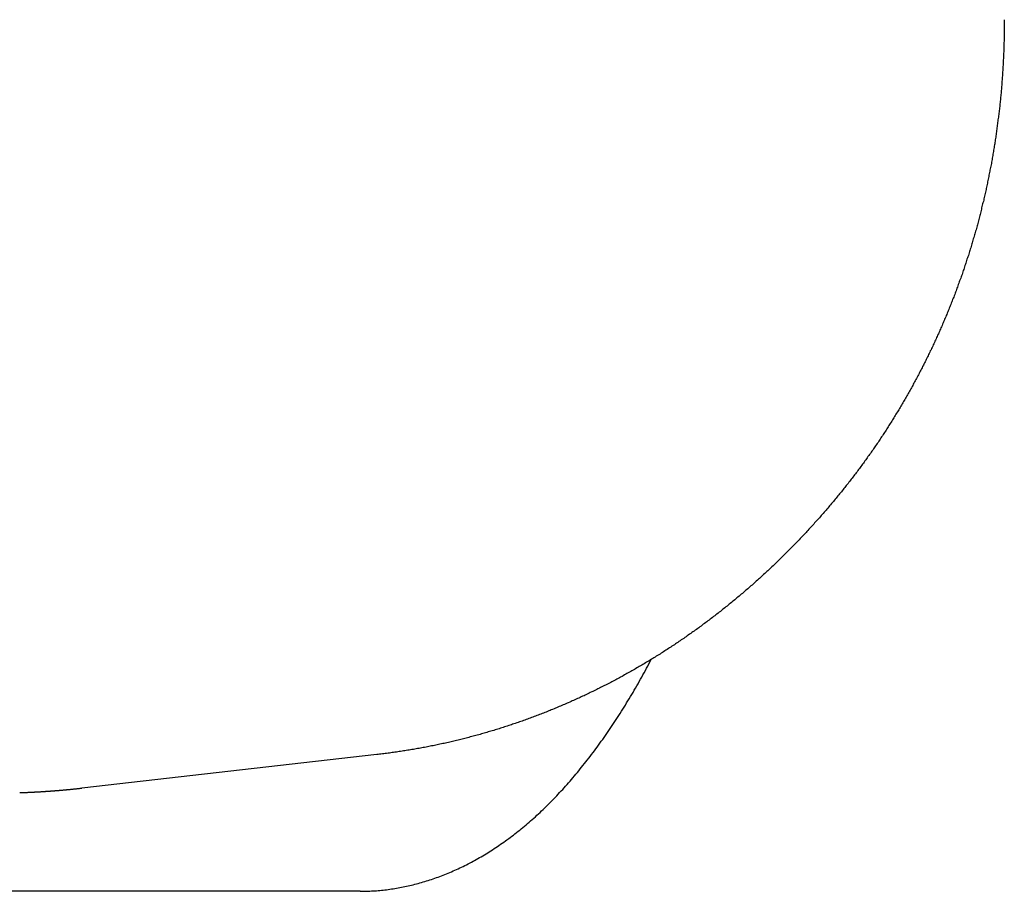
# Model space of a CAD drawing. Extents: x 668 to 3164, y 1007 to 2724.
# Tile 30 of 152: x 971.31 to 977.09, y 2157.6 to 2162.72. Entities that reach past the tile are written whole.
import ezdxf

# ---------------------------------------------------------------- set-up
doc = ezdxf.new("R2010")
doc.units = 0
doc.layers.add('KF_GRAVIS_12_RIGHT', color=7, linetype='CONTINUOUS')

# ---------------------------------------------------------------- blocks, each defined once
blk = doc.blocks.new('*U16')
at = {"layer": 'KF_GRAVIS_12_RIGHT'}
for p, q in [((144.4776, -94.6974), (142.7484, -94.894)), ((144.3803, -95.5), (140.8468, -95.5))]:
    blk.add_line(p, q, dxfattribs=at)
for points in [[(148.16, -90.3832, 0), (148.16, -90.391, 0), (148.16, -90.3989, 0), (148.16, -90.4068, 0), (148.16, -90.4147, 0), (148.16, -90.4225, 0), (148.16, -90.4304, 0), (148.16, -90.4383, 0), (148.16, -90.4461, 0), (148.16, -90.454, 0), (148.16, -90.4619, 0), (148.159, -90.4697, 0), (148.159, -90.4776, 0), (148.159, -90.4854, 0), (148.159, -90.4933, 0), (148.159, -90.5012, 0), (148.159, -90.509, 0), (148.158, -90.5169, 0), (148.158, -90.5248, 0), (148.158, -90.5326, 0), (148.158, -90.5405, 0), (148.157, -90.5483, 0), (148.157, -90.5562, 0), (148.157, -90.5641, 0), (148.157, -90.5719, 0), (148.156, -90.5798, 0), (148.156, -90.5876, 0), (148.156, -90.5955, 0), (148.155, -90.6033, 0), (148.155, -90.6112, 0), (148.154, -90.619, 0), (148.154, -90.6269, 0), (148.154, -90.6347, 0), (148.153, -90.6426, 0), (148.153, -90.6504, 0), (148.152, -90.6583, 0), (148.152, -90.6661, 0), (148.151, -90.674, 0), (148.151, -90.6818, 0), (148.15, -90.6897, 0), (148.15, -90.6975, 0), (148.149, -90.7054, 0), (148.149, -90.7132, 0), (148.148, -90.721, 0), (148.148, -90.7289, 0), (148.147, -90.7367, 0), (148.146, -90.7445, 0), (148.146, -90.7524, 0), (148.145, -90.7602, 0), (148.145, -90.768, 0), (148.144, -90.7759, 0), (148.143, -90.7837, 0), (148.143, -90.7915, 0), (148.142, -90.7994, 0), (148.141, -90.8072, 0), (148.141, -90.815, 0), (148.14, -90.8228, 0), (148.139, -90.8307, 0), (148.138, -90.8385, 0), (148.138, -90.8463, 0), (148.137, -90.8541, 0), (148.136, -90.8619, 0), (148.135, -90.8697, 0), (148.134, -90.8775, 0), (148.134, -90.8854, 0), (148.133, -90.8932, 0), (148.132, -90.901, 0), (148.131, -90.9088, 0), (148.13, -90.9166, 0), (148.129, -90.9244, 0), (148.128, -90.9322, 0), (148.127, -90.94, 0), (148.126, -90.9478, 0), (148.125, -90.9556, 0), (148.124, -90.9634, 0), (148.123, -90.9712, 0), (148.122, -90.979, 0), (148.121, -90.9867, 0), (148.12, -90.9945, 0), (148.119, -91.0023, 0), (148.118, -91.0101, 0), (148.117, -91.0179, 0), (148.116, -91.0257, 0), (148.115, -91.0334, 0), (148.114, -91.0412, 0), (148.113, -91.049, 0), (148.112, -91.0568, 0), (148.111, -91.0645, 0), (148.11, -91.0723, 0), (148.108, -91.0801, 0), (148.107, -91.0878, 0), (148.106, -91.0956, 0), (148.105, -91.1033, 0), (148.104, -91.1111, 0), (148.102, -91.1188, 0), (148.101, -91.1266, 0), (148.1, -91.1343, 0), (148.099, -91.1421, 0), (148.097, -91.1498, 0), (148.096, -91.1576, 0), (148.095, -91.1653, 0), (148.093, -91.173, 0), (148.092, -91.1808, 0), (148.091, -91.1885, 0), (148.089, -91.1962, 0), (148.088, -91.204, 0), (148.087, -91.2117, 0), (148.085, -91.2194, 0), (148.084, -91.2271, 0), (148.082, -91.2348, 0), (148.081, -91.2426, 0), (148.079, -91.2503, 0), (148.078, -91.258, 0), (148.076, -91.2657, 0), (148.075, -91.2734, 0), (148.073, -91.2811, 0), (148.072, -91.2888, 0), (148.07, -91.2965, 0), (148.069, -91.3042, 0), (148.067, -91.3119, 0), (148.066, -91.3195, 0), (148.064, -91.3272, 0), (148.062, -91.3349, 0), (148.061, -91.3426, 0), (148.059, -91.3503, 0), (148.058, -91.3579, 0), (148.056, -91.3656, 0), (148.054, -91.3733, 0), (148.053, -91.3809, 0), (148.051, -91.3886, 0), (148.049, -91.3962, 0), (148.047, -91.4039, 0), (148.046, -91.4116, 0), (148.044, -91.4192, 0), (148.042, -91.4268, 0), (148.04, -91.4345, 0), (148.039, -91.4421, 0), (148.037, -91.4498, 0), (148.035, -91.4574, 0), (148.033, -91.465, 0), (148.031, -91.4726, 0), (148.029, -91.4803, 0), (148.027, -91.4879, 0), (148.026, -91.4955, 0), (148.024, -91.5031, 0), (148.022, -91.5107, 0), (148.02, -91.5183, 0), (148.018, -91.5259, 0), (148.016, -91.5335, 0), (148.014, -91.5411, 0), (148.012, -91.5487, 0), (148.01, -91.5563, 0), (148.008, -91.5639, 0), (148.006, -91.5714, 0), (148.004, -91.579, 0), (148.002, -91.5866, 0), (148, -91.5941, 0), (147.998, -91.6017, 0), (147.996, -91.6093, 0), (147.994, -91.6168, 0), (147.991, -91.6244, 0), (147.989, -91.6319, 0), (147.987, -91.6395, 0), (147.985, -91.647, 0), (147.983, -91.6545, 0), (147.981, -91.6621, 0), (147.978, -91.6696, 0), (147.976, -91.6771, 0), (147.974, -91.6847, 0), (147.972, -91.6922, 0), (147.97, -91.6997, 0), (147.967, -91.7072, 0), (147.965, -91.7147, 0), (147.963, -91.7222, 0), (147.96, -91.7297, 0), (147.958, -91.7372, 0), (147.956, -91.7447, 0), (147.953, -91.7522, 0), (147.951, -91.7596, 0), (147.949, -91.7671, 0), (147.946, -91.7746, 0), (147.944, -91.782, 0), (147.941, -91.7895, 0), (147.939, -91.797, 0), (147.937, -91.8044, 0), (147.934, -91.8119, 0), (147.932, -91.8193, 0), (147.929, -91.8267, 0), (147.927, -91.8342, 0), (147.924, -91.8416, 0), (147.922, -91.849, 0), (147.919, -91.8565, 0), (147.917, -91.8639, 0), (147.914, -91.8713, 0), (147.912, -91.8787, 0), (147.909, -91.8861, 0), (147.906, -91.8935, 0), (147.904, -91.9009, 0), (147.901, -91.9083, 0), (147.898, -91.9157, 0), (147.896, -91.923, 0), (147.893, -91.9304, 0), (147.89, -91.9378, 0), (147.888, -91.9452, 0), (147.885, -91.9525, 0), (147.882, -91.9599, 0), (147.88, -91.9672, 0), (147.877, -91.9746, 0), (147.874, -91.9819, 0), (147.871, -91.9892, 0), (147.869, -91.9966, 0), (147.866, -92.0039, 0), (147.863, -92.0112, 0), (147.86, -92.0185, 0), (147.857, -92.0258, 0), (147.854, -92.0331, 0), (147.852, -92.0404, 0), (147.849, -92.0477, 0), (147.846, -92.055, 0), (147.843, -92.0623, 0), (147.84, -92.0696, 0), (147.837, -92.0768, 0), (147.834, -92.0841, 0), (147.831, -92.0914, 0), (147.828, -92.0986, 0), (147.825, -92.1059, 0), (147.822, -92.1131, 0), (147.819, -92.1204, 0), (147.816, -92.1276, 0), (147.813, -92.1348, 0), (147.81, -92.1421, 0), (147.807, -92.1493, 0), (147.804, -92.1565, 0), (147.801, -92.1637, 0), (147.798, -92.1709, 0), (147.795, -92.1781, 0), (147.792, -92.1853, 0), (147.788, -92.1925, 0), (147.785, -92.1996, 0), (147.782, -92.2068, 0), (147.779, -92.214, 0), (147.776, -92.2211, 0), (147.773, -92.2283, 0), (147.769, -92.2354, 0), (147.766, -92.2426, 0), (147.763, -92.2497, 0), (147.76, -92.2568, 0), (147.756, -92.264, 0), (147.753, -92.2711, 0), (147.75, -92.2782, 0), (147.746, -92.2853, 0), (147.743, -92.2924, 0), (147.74, -92.2995, 0), (147.736, -92.3066, 0), (147.733, -92.3137, 0), (147.73, -92.3207, 0), (147.726, -92.3278, 0), (147.723, -92.3349, 0), (147.72, -92.3419, 0), (147.716, -92.349, 0), (147.713, -92.356, 0), (147.709, -92.3631, 0), (147.706, -92.3701, 0), (147.702, -92.3771, 0), (147.699, -92.3841, 0), (147.695, -92.3911, 0), (147.692, -92.3982, 0), (147.688, -92.4052, 0), (147.685, -92.4121, 0), (147.681, -92.4191, 0), (147.678, -92.4261, 0), (147.674, -92.4331, 0), (147.67, -92.44, 0), (147.667, -92.447, 0), (147.663, -92.454, 0), (147.66, -92.4609, 0), (147.656, -92.4678, 0), (147.652, -92.4748, 0), (147.649, -92.4817, 0), (147.645, -92.4886, 0), (147.641, -92.4955, 0), (147.637, -92.5024, 0), (147.634, -92.5093, 0), (147.63, -92.5162, 0), (147.626, -92.5231, 0), (147.623, -92.53, 0), (147.619, -92.5369, 0), (147.615, -92.5437, 0), (147.611, -92.5506, 0), (147.607, -92.5574, 0), (147.604, -92.5643, 0), (147.6, -92.5711, 0), (147.596, -92.5779, 0), (147.592, -92.5848, 0), (147.588, -92.5916, 0), (147.584, -92.5984, 0), (147.58, -92.6052, 0), (147.576, -92.612, 0), (147.572, -92.6188, 0), (147.569, -92.6255, 0), (147.565, -92.6323, 0), (147.561, -92.6391, 0), (147.557, -92.6458, 0), (147.553, -92.6526, 0), (147.549, -92.6593, 0), (147.545, -92.6661, 0), (147.541, -92.6728, 0), (147.537, -92.6795, 0), (147.533, -92.6862, 0), (147.528, -92.6929, 0), (147.524, -92.6996, 0), (147.52, -92.7063, 0), (147.516, -92.713, 0), (147.512, -92.7197, 0), (147.508, -92.7263, 0), (147.504, -92.733, 0), (147.5, -92.7396, 0), (147.496, -92.7463, 0), (147.491, -92.7529, 0), (147.487, -92.7595, 0), (147.483, -92.7661, 0), (147.479, -92.7728, 0), (147.475, -92.7794, 0), (147.47, -92.786, 0), (147.466, -92.7925, 0), (147.462, -92.7991, 0), (147.458, -92.8057, 0), (147.453, -92.8123, 0), (147.449, -92.8188, 0), (147.445, -92.8254, 0), (147.44, -92.8319, 0), (147.436, -92.8384, 0), (147.432, -92.845, 0), (147.427, -92.8515, 0), (147.423, -92.858, 0), (147.419, -92.8645, 0), (147.414, -92.871, 0), (147.41, -92.8774, 0), (147.405, -92.8839, 0), (147.401, -92.8904, 0), (147.396, -92.8968, 0), (147.392, -92.9033, 0), (147.388, -92.9097, 0), (147.383, -92.9162, 0), (147.379, -92.9226, 0), (147.374, -92.929, 0), (147.37, -92.9354, 0), (147.365, -92.9418, 0), (147.36, -92.9482, 0), (147.356, -92.9546, 0), (147.351, -92.961, 0), (147.347, -92.9673, 0), (147.342, -92.9737, 0), (147.338, -92.98, 0), (147.333, -92.9864, 0), (147.328, -92.9927, 0), (147.324, -92.999, 0), (147.319, -93.0053, 0), (147.314, -93.0116, 0), (147.31, -93.0179, 0), (147.305, -93.0242, 0), (147.3, -93.0305, 0), (147.296, -93.0368, 0), (147.291, -93.043, 0), (147.286, -93.0493, 0), (147.281, -93.0555, 0), (147.277, -93.0618, 0), (147.272, -93.068, 0), (147.267, -93.0742, 0), (147.262, -93.0804, 0), (147.258, -93.0866, 0), (147.253, -93.0928, 0), (147.248, -93.099, 0), (147.243, -93.1051, 0), (147.238, -93.1113, 0), (147.233, -93.1175, 0), (147.229, -93.1236, 0), (147.224, -93.1297, 0), (147.219, -93.1359, 0), (147.214, -93.142, 0), (147.209, -93.1481, 0), (147.204, -93.1542, 0), (147.199, -93.1603, 0), (147.194, -93.1663, 0)], [(147.194, -93.1663, 0), (147.189, -93.1728, 0), (147.184, -93.1793, 0), (147.178, -93.1857, 0), (147.173, -93.1922, 0), (147.168, -93.1986, 0), (147.162, -93.2051, 0), (147.157, -93.2115, 0), (147.152, -93.2179, 0), (147.146, -93.2243, 0), (147.141, -93.2307, 0), (147.135, -93.2371, 0), (147.13, -93.2434, 0), (147.124, -93.2498, 0), (147.119, -93.2561, 0), (147.114, -93.2625, 0), (147.108, -93.2688, 0), (147.103, -93.2751, 0), (147.097, -93.2814, 0), (147.092, -93.2877, 0), (147.086, -93.294, 0), (147.081, -93.3003, 0), (147.075, -93.3066, 0), (147.07, -93.3128, 0), (147.064, -93.3191, 0), (147.058, -93.3253, 0), (147.053, -93.3315, 0), (147.047, -93.3377, 0), (147.042, -93.344, 0), (147.036, -93.3501, 0), (147.03, -93.3563, 0), (147.025, -93.3625, 0), (147.019, -93.3687, 0), (147.014, -93.3748, 0), (147.008, -93.381, 0), (147.002, -93.3871, 0), (146.997, -93.3932, 0), (146.991, -93.3993, 0), (146.985, -93.4054, 0), (146.979, -93.4115, 0), (146.974, -93.4176, 0), (146.968, -93.4237, 0), (146.962, -93.4297, 0), (146.956, -93.4358, 0), (146.951, -93.4418, 0), (146.945, -93.4478, 0), (146.939, -93.4539, 0), (146.933, -93.4599, 0), (146.927, -93.4659, 0), (146.922, -93.4718, 0), (146.916, -93.4778, 0), (146.91, -93.4838, 0), (146.904, -93.4897, 0), (146.898, -93.4956, 0), (146.892, -93.5016, 0), (146.886, -93.5075, 0), (146.881, -93.5134, 0), (146.875, -93.5193, 0), (146.869, -93.5252, 0), (146.863, -93.531, 0), (146.857, -93.5369, 0), (146.851, -93.5428, 0), (146.845, -93.5486, 0), (146.839, -93.5544, 0), (146.833, -93.5602, 0), (146.827, -93.566, 0), (146.821, -93.5718, 0), (146.815, -93.5776, 0), (146.809, -93.5834, 0), (146.803, -93.5891, 0), (146.797, -93.5949, 0), (146.791, -93.6006, 0), (146.785, -93.6063, 0), (146.778, -93.612, 0), (146.772, -93.6177, 0), (146.766, -93.6234, 0), (146.76, -93.6291, 0), (146.754, -93.6348, 0), (146.748, -93.6404, 0), (146.742, -93.6461, 0), (146.736, -93.6517, 0), (146.729, -93.6573, 0), (146.723, -93.6629, 0), (146.717, -93.6685, 0), (146.711, -93.6741, 0), (146.705, -93.6797, 0), (146.698, -93.6852, 0), (146.692, -93.6908, 0), (146.686, -93.6963, 0), (146.68, -93.7018, 0), (146.673, -93.7073, 0), (146.667, -93.7128, 0), (146.661, -93.7183, 0), (146.655, -93.7238, 0), (146.648, -93.7293, 0), (146.642, -93.7347, 0), (146.636, -93.7402, 0), (146.629, -93.7456, 0), (146.623, -93.751, 0), (146.616, -93.7564, 0), (146.61, -93.7618, 0), (146.604, -93.7672, 0), (146.597, -93.7725, 0), (146.591, -93.7779, 0), (146.585, -93.7832, 0), (146.578, -93.7886, 0), (146.572, -93.7939, 0), (146.565, -93.7992, 0), (146.559, -93.8045, 0), (146.552, -93.8097, 0), (146.546, -93.815, 0), (146.539, -93.8203, 0), (146.533, -93.8255, 0), (146.526, -93.8307, 0), (146.52, -93.8359, 0), (146.513, -93.8411, 0), (146.507, -93.8463, 0), (146.5, -93.8515, 0), (146.494, -93.8567, 0), (146.487, -93.8618, 0), (146.481, -93.867, 0), (146.474, -93.8721, 0), (146.467, -93.8772, 0), (146.461, -93.8823, 0), (146.454, -93.8874, 0), (146.448, -93.8925, 0), (146.441, -93.8975, 0), (146.434, -93.9026, 0), (146.428, -93.9076, 0), (146.421, -93.9126, 0), (146.414, -93.9176, 0), (146.408, -93.9226, 0), (146.401, -93.9276, 0), (146.394, -93.9326, 0), (146.388, -93.9375, 0), (146.381, -93.9425, 0), (146.374, -93.9474, 0), (146.367, -93.9523, 0), (146.361, -93.9572, 0), (146.354, -93.9621, 0), (146.347, -93.967, 0), (146.34, -93.9719, 0), (146.333, -93.9767, 0), (146.327, -93.9815, 0), (146.32, -93.9864, 0), (146.313, -93.9912, 0), (146.306, -93.996, 0), (146.299, -94.0007, 0), (146.293, -94.0055, 0), (146.286, -94.0103, 0), (146.279, -94.015, 0), (146.272, -94.0197, 0), (146.265, -94.0245, 0), (146.258, -94.0292, 0), (146.251, -94.0338, 0), (146.244, -94.0385, 0), (146.237, -94.0432, 0), (146.231, -94.0478, 0), (146.224, -94.0524, 0), (146.217, -94.0571, 0), (146.21, -94.0617, 0), (146.203, -94.0663, 0), (146.196, -94.0708, 0), (146.189, -94.0754, 0), (146.182, -94.0799, 0), (146.175, -94.0845, 0), (146.168, -94.089, 0), (146.161, -94.0935, 0), (146.154, -94.098, 0), (146.147, -94.1025, 0), (146.14, -94.1069, 0), (146.133, -94.1114, 0), (146.125, -94.1158, 0), (146.118, -94.1202, 0), (146.111, -94.1246, 0), (146.104, -94.129, 0), (146.097, -94.1334, 0), (146.09, -94.1378, 0), (146.083, -94.1421, 0), (146.076, -94.1465, 0), (146.069, -94.1508, 0), (146.061, -94.1551, 0), (146.054, -94.1594, 0), (146.047, -94.1637, 0), (146.04, -94.1679, 0), (146.033, -94.1722, 0), (146.026, -94.1764, 0), (146.018, -94.1806, 0), (146.011, -94.1848, 0), (146.004, -94.189, 0), (145.997, -94.1932, 0), (145.99, -94.1974, 0), (145.982, -94.2015, 0), (145.975, -94.2056, 0), (145.968, -94.2098, 0), (145.961, -94.2139, 0), (145.953, -94.2179, 0), (145.946, -94.222, 0), (145.939, -94.2261, 0), (145.931, -94.2301, 0), (145.924, -94.2341, 0), (145.917, -94.2382, 0), (145.909, -94.2422, 0), (145.902, -94.2461, 0), (145.895, -94.2501, 0), (145.887, -94.2541, 0), (145.88, -94.258, 0), (145.873, -94.2619, 0), (145.865, -94.2658, 0), (145.858, -94.2697, 0), (145.851, -94.2736, 0), (145.843, -94.2775, 0), (145.836, -94.2813, 0), (145.828, -94.2851, 0), (145.821, -94.2889, 0), (145.814, -94.2927, 0), (145.806, -94.2965, 0), (145.799, -94.3003, 0), (145.791, -94.3041, 0), (145.784, -94.3078, 0), (145.776, -94.3115, 0), (145.769, -94.3152, 0), (145.761, -94.3189, 0), (145.754, -94.3226, 0), (145.746, -94.3263, 0), (145.739, -94.3299, 0), (145.731, -94.3335, 0), (145.724, -94.3372, 0), (145.716, -94.3408, 0), (145.709, -94.3443, 0), (145.701, -94.3479, 0), (145.694, -94.3515, 0), (145.686, -94.355, 0), (145.678, -94.3585, 0), (145.671, -94.362, 0), (145.663, -94.3655, 0), (145.656, -94.369, 0), (145.648, -94.3725, 0), (145.641, -94.3759, 0), (145.633, -94.3793, 0), (145.625, -94.3827, 0), (145.618, -94.3861, 0), (145.61, -94.3895, 0), (145.602, -94.3929, 0), (145.595, -94.3962, 0), (145.587, -94.3996, 0), (145.579, -94.4029, 0), (145.572, -94.4062, 0), (145.564, -94.4095, 0), (145.556, -94.4127, 0), (145.549, -94.416, 0), (145.541, -94.4192, 0), (145.533, -94.4224, 0), (145.526, -94.4256, 0), (145.518, -94.4288, 0), (145.51, -94.432, 0), (145.502, -94.4351, 0), (145.495, -94.4383, 0), (145.487, -94.4414, 0), (145.479, -94.4445, 0), (145.471, -94.4476, 0), (145.464, -94.4507, 0), (145.456, -94.4537, 0), (145.448, -94.4568, 0), (145.44, -94.4598, 0), (145.433, -94.4628, 0), (145.425, -94.4658, 0), (145.417, -94.4688, 0), (145.409, -94.4717, 0), (145.401, -94.4747, 0), (145.393, -94.4776, 0), (145.386, -94.4805, 0), (145.378, -94.4834, 0), (145.37, -94.4863, 0), (145.362, -94.4891, 0), (145.354, -94.492, 0), (145.346, -94.4948, 0), (145.339, -94.4976, 0), (145.331, -94.5004, 0), (145.323, -94.5032, 0), (145.315, -94.5059, 0), (145.307, -94.5087, 0), (145.299, -94.5114, 0), (145.291, -94.5141, 0), (145.283, -94.5168, 0), (145.275, -94.5195, 0), (145.268, -94.5221, 0), (145.26, -94.5248, 0), (145.252, -94.5274, 0), (145.244, -94.53, 0), (145.236, -94.5326, 0), (145.228, -94.5352, 0), (145.22, -94.5377, 0), (145.212, -94.5403, 0), (145.204, -94.5428, 0), (145.196, -94.5453, 0), (145.188, -94.5478, 0), (145.18, -94.5503, 0), (145.172, -94.5527, 0), (145.164, -94.5551, 0), (145.156, -94.5576, 0), (145.148, -94.56, 0), (145.14, -94.5624, 0), (145.132, -94.5647, 0), (145.124, -94.5671, 0), (145.116, -94.5694, 0), (145.108, -94.5717, 0), (145.1, -94.574, 0), (145.092, -94.5763, 0), (145.084, -94.5786, 0), (145.076, -94.5808, 0), (145.068, -94.5831, 0), (145.06, -94.5853, 0), (145.052, -94.5875, 0), (145.044, -94.5897, 0), (145.036, -94.5918, 0), (145.027, -94.594, 0), (145.019, -94.5961, 0), (145.011, -94.5982, 0), (145.003, -94.6003, 0), (144.995, -94.6024, 0), (144.987, -94.6044, 0), (144.979, -94.6065, 0), (144.971, -94.6085, 0), (144.963, -94.6105, 0), (144.955, -94.6125, 0), (144.946, -94.6144, 0), (144.938, -94.6164, 0), (144.93, -94.6183, 0), (144.922, -94.6203, 0), (144.914, -94.6222, 0), (144.906, -94.624, 0), (144.898, -94.6259, 0), (144.889, -94.6277, 0), (144.881, -94.6296, 0), (144.873, -94.6314, 0), (144.865, -94.6332, 0), (144.857, -94.635, 0), (144.849, -94.6367, 0), (144.84, -94.6385, 0), (144.832, -94.6402, 0), (144.824, -94.6419, 0), (144.816, -94.6436, 0), (144.808, -94.6453, 0), (144.8, -94.6469, 0), (144.791, -94.6485, 0), (144.783, -94.6502, 0), (144.775, -94.6518, 0), (144.767, -94.6533, 0), (144.759, -94.6549, 0), (144.75, -94.6565, 0), (144.742, -94.658, 0), (144.734, -94.6595, 0), (144.726, -94.661, 0), (144.717, -94.6625, 0), (144.709, -94.6639, 0), (144.701, -94.6654, 0), (144.693, -94.6668, 0), (144.684, -94.6682, 0), (144.676, -94.6696, 0), (144.668, -94.6709, 0), (144.66, -94.6723, 0), (144.651, -94.6736, 0), (144.643, -94.6749, 0), (144.635, -94.6762, 0), (144.627, -94.6775, 0), (144.618, -94.6788, 0), (144.61, -94.68, 0), (144.602, -94.6812, 0), (144.594, -94.6824, 0), (144.585, -94.6836, 0), (144.577, -94.6848, 0), (144.569, -94.686, 0), (144.561, -94.6871, 0), (144.552, -94.6882, 0), (144.544, -94.6893, 0), (144.536, -94.6904, 0), (144.527, -94.6914, 0), (144.519, -94.6925, 0), (144.511, -94.6935, 0), (144.502, -94.6945, 0), (144.494, -94.6955, 0), (144.486, -94.6965, 0), (144.478, -94.6974, 0)], [(144.38, -95.5, 0), (144.39, -95.5, 0), (144.4, -95.4998, 0), (144.409, -95.4997, 0), (144.419, -95.4994, 0), (144.429, -95.4991, 0), (144.438, -95.4986, 0), (144.448, -95.4981, 0), (144.458, -95.4976, 0), (144.467, -95.4969, 0), (144.477, -95.4962, 0), (144.487, -95.4954, 0), (144.497, -95.4945, 0), (144.506, -95.4936, 0), (144.516, -95.4926, 0), (144.526, -95.4915, 0), (144.536, -95.4903, 0), (144.545, -95.489, 0), (144.555, -95.4877, 0), (144.565, -95.4863, 0), (144.575, -95.4848, 0), (144.584, -95.4833, 0), (144.594, -95.4816, 0), (144.604, -95.4799, 0), (144.614, -95.4781, 0), (144.624, -95.4763, 0), (144.633, -95.4743, 0), (144.643, -95.4723, 0), (144.653, -95.4702, 0), (144.663, -95.4681, 0), (144.672, -95.4658, 0), (144.682, -95.4635, 0), (144.692, -95.4611, 0), (144.702, -95.4586, 0), (144.712, -95.4561, 0), (144.721, -95.4534, 0), (144.731, -95.4507, 0), (144.741, -95.448, 0), (144.751, -95.4451, 0), (144.761, -95.4422, 0), (144.77, -95.4392, 0), (144.78, -95.4361, 0), (144.79, -95.4329, 0), (144.8, -95.4297, 0), (144.809, -95.4264, 0), (144.819, -95.423, 0), (144.829, -95.4195, 0), (144.839, -95.416, 0), (144.849, -95.4123, 0), (144.858, -95.4086, 0), (144.868, -95.4049, 0), (144.878, -95.401, 0), (144.888, -95.3971, 0), (144.897, -95.3931, 0), (144.907, -95.389, 0), (144.917, -95.3848, 0), (144.926, -95.3806, 0), (144.936, -95.3763, 0), (144.946, -95.3719, 0), (144.956, -95.3674, 0), (144.965, -95.3629, 0), (144.975, -95.3582, 0), (144.985, -95.3535, 0), (144.994, -95.3487, 0), (145.004, -95.3439, 0), (145.014, -95.339, 0), (145.023, -95.334, 0), (145.033, -95.3289, 0), (145.043, -95.3237, 0), (145.052, -95.3185, 0), (145.062, -95.3131, 0), (145.071, -95.3077, 0), (145.081, -95.3023, 0), (145.091, -95.2967, 0), (145.1, -95.2911, 0), (145.11, -95.2854, 0), (145.119, -95.2796, 0), (145.129, -95.2737, 0), (145.138, -95.2678, 0), (145.148, -95.2618, 0), (145.157, -95.2557, 0), (145.167, -95.2495, 0), (145.176, -95.2433, 0), (145.186, -95.2369, 0), (145.195, -95.2305, 0), (145.205, -95.2241, 0), (145.214, -95.2175, 0), (145.224, -95.2109, 0), (145.233, -95.2042, 0), (145.242, -95.1974, 0), (145.252, -95.1905, 0), (145.261, -95.1835, 0), (145.27, -95.1765, 0), (145.28, -95.1694, 0), (145.289, -95.1622, 0), (145.298, -95.155, 0), (145.308, -95.1476, 0), (145.317, -95.1402, 0), (145.326, -95.1327, 0), (145.335, -95.1252, 0), (145.345, -95.1175, 0), (145.354, -95.1098, 0), (145.363, -95.102, 0), (145.372, -95.0941, 0), (145.381, -95.0861, 0), (145.39, -95.0781, 0), (145.399, -95.07, 0), (145.409, -95.0618, 0), (145.418, -95.0535, 0), (145.427, -95.0452, 0), (145.436, -95.0367, 0), (145.445, -95.0282, 0), (145.454, -95.0197, 0), (145.463, -95.011, 0), (145.472, -95.0023, 0), (145.48, -94.9935, 0), (145.489, -94.9846, 0), (145.498, -94.9757, 0), (145.507, -94.9666, 0), (145.516, -94.9575, 0), (145.525, -94.9484, 0), (145.534, -94.9391, 0), (145.542, -94.9298, 0), (145.551, -94.9204, 0), (145.56, -94.911, 0), (145.569, -94.9015, 0), (145.577, -94.8919, 0), (145.586, -94.8822, 0), (145.595, -94.8725, 0), (145.603, -94.8627, 0), (145.612, -94.8528, 0), (145.621, -94.8429, 0), (145.629, -94.8329, 0), (145.638, -94.8228, 0), (145.646, -94.8127, 0), (145.655, -94.8025, 0), (145.663, -94.7922, 0), (145.672, -94.7819, 0), (145.68, -94.7715, 0), (145.688, -94.761, 0), (145.697, -94.7505, 0), (145.705, -94.7399, 0), (145.713, -94.7292, 0), (145.722, -94.7185, 0), (145.73, -94.7077, 0), (145.738, -94.6969, 0), (145.747, -94.686, 0), (145.755, -94.675, 0), (145.763, -94.664, 0), (145.771, -94.6529, 0), (145.779, -94.6417, 0), (145.787, -94.6305, 0), (145.795, -94.6193, 0), (145.804, -94.6079, 0), (145.812, -94.5965, 0), (145.82, -94.5851, 0), (145.828, -94.5736, 0), (145.836, -94.562, 0), (145.843, -94.5504, 0), (145.851, -94.5387, 0), (145.859, -94.527, 0), (145.867, -94.5152, 0), (145.875, -94.5034, 0), (145.883, -94.4915, 0), (145.89, -94.4795, 0), (145.898, -94.4675, 0), (145.906, -94.4555, 0), (145.914, -94.4434, 0), (145.921, -94.4312, 0), (145.929, -94.419, 0), (145.937, -94.4067, 0), (145.944, -94.3944, 0), (145.952, -94.382, 0), (145.959, -94.3696, 0), (145.967, -94.3571, 0), (145.974, -94.3446, 0), (145.982, -94.332, 0), (145.989, -94.3194, 0), (145.996, -94.3067, 0), (146.004, -94.294, 0), (146.011, -94.2812, 0), (146.018, -94.2684, 0), (146.026, -94.2555, 0), (146.033, -94.2426, 0), (146.04, -94.2297, 0), (146.047, -94.2167, 0), (146.054, -94.2036, 0), (146.061, -94.1905, 0), (146.068, -94.1774, 0), (146.075, -94.1642, 0), (146.082, -94.151, 0), (146.089, -94.1377, 0)], [(142.383, -94.9207, 0), (142.386, -94.9206, 0), (142.389, -94.9205, 0), (142.391, -94.9204, 0), (142.394, -94.9203, 0), (142.397, -94.9202, 0), (142.4, -94.9201, 0), (142.403, -94.92, 0), (142.406, -94.9199, 0), (142.409, -94.9198, 0), (142.411, -94.9197, 0), (142.414, -94.9196, 0), (142.417, -94.9194, 0), (142.42, -94.9193, 0), (142.423, -94.9192, 0), (142.426, -94.9191, 0), (142.429, -94.919, 0), (142.432, -94.9188, 0), (142.434, -94.9187, 0), (142.437, -94.9186, 0), (142.44, -94.9185, 0), (142.443, -94.9183, 0), (142.446, -94.9182, 0), (142.449, -94.9181, 0), (142.452, -94.9179, 0), (142.454, -94.9178, 0), (142.457, -94.9177, 0), (142.46, -94.9175, 0), (142.463, -94.9174, 0), (142.466, -94.9172, 0), (142.469, -94.9171, 0), (142.472, -94.9169, 0), (142.474, -94.9168, 0), (142.477, -94.9166, 0), (142.48, -94.9165, 0), (142.483, -94.9163, 0), (142.486, -94.9162, 0), (142.489, -94.916, 0), (142.492, -94.9158, 0), (142.494, -94.9157, 0), (142.497, -94.9155, 0), (142.5, -94.9154, 0), (142.503, -94.9152, 0), (142.506, -94.915, 0), (142.509, -94.9148, 0), (142.512, -94.9147, 0), (142.514, -94.9145, 0), (142.517, -94.9143, 0), (142.52, -94.9141, 0), (142.523, -94.914, 0), (142.526, -94.9138, 0), (142.529, -94.9136, 0), (142.532, -94.9134, 0), (142.534, -94.9132, 0), (142.537, -94.913, 0), (142.54, -94.9128, 0), (142.543, -94.9126, 0), (142.546, -94.9124, 0), (142.549, -94.9123, 0), (142.552, -94.9121, 0), (142.554, -94.9119, 0), (142.557, -94.9117, 0), (142.56, -94.9114, 0), (142.563, -94.9112, 0), (142.566, -94.911, 0), (142.569, -94.9108, 0), (142.572, -94.9106, 0), (142.574, -94.9104, 0), (142.577, -94.9102, 0), (142.58, -94.91, 0), (142.583, -94.9098, 0), (142.586, -94.9095, 0), (142.589, -94.9093, 0), (142.592, -94.9091, 0), (142.594, -94.9089, 0), (142.597, -94.9086, 0), (142.6, -94.9084, 0), (142.603, -94.9082, 0), (142.606, -94.9079, 0), (142.609, -94.9077, 0), (142.612, -94.9075, 0), (142.614, -94.9072, 0), (142.617, -94.907, 0), (142.62, -94.9067, 0), (142.623, -94.9065, 0), (142.626, -94.9063, 0), (142.629, -94.906, 0), (142.632, -94.9058, 0), (142.634, -94.9055, 0), (142.637, -94.9053, 0), (142.64, -94.905, 0), (142.643, -94.9047, 0), (142.646, -94.9045, 0), (142.649, -94.9042, 0), (142.652, -94.904, 0), (142.654, -94.9037, 0), (142.657, -94.9034, 0), (142.66, -94.9032, 0), (142.663, -94.9029, 0), (142.666, -94.9026, 0), (142.669, -94.9024, 0), (142.671, -94.9021, 0), (142.674, -94.9018, 0), (142.677, -94.9015, 0), (142.68, -94.9013, 0), (142.683, -94.901, 0), (142.686, -94.9007, 0), (142.689, -94.9004, 0), (142.691, -94.9001, 0), (142.694, -94.8998, 0), (142.697, -94.8995, 0), (142.7, -94.8992, 0), (142.703, -94.899, 0), (142.706, -94.8987, 0), (142.709, -94.8984, 0), (142.711, -94.8981, 0), (142.714, -94.8978, 0), (142.717, -94.8975, 0), (142.72, -94.8972, 0), (142.723, -94.8968, 0), (142.726, -94.8965, 0), (142.728, -94.8962, 0), (142.731, -94.8959, 0), (142.734, -94.8956, 0), (142.737, -94.8953, 0), (142.74, -94.895, 0), (142.743, -94.8947, 0), (142.746, -94.8943, 0), (142.748, -94.894, 0)]]:
    blk.add_polyline3d(points, dxfattribs=at)

msp = doc.modelspace()

# ---------------------------------------------------------------- block references
at = {"layer": 'KF_GRAVIS_12_RIGHT'}
msp.add_blockref('*U16', (828.9295, 2253.1013), dxfattribs=at)

doc.saveas('drawing.dxf')
